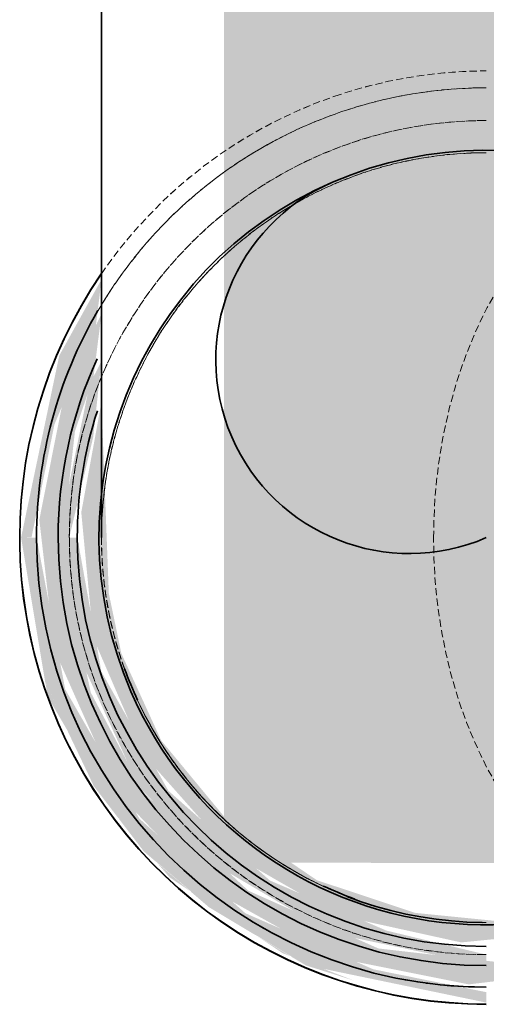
# Model space of a CAD drawing. Header units: millimetres. Extents: x 3501050 to 3719646, y 122984 to 158395.
# Tile 5 of 76: x 3501722 to 3501770, y 142529 to 142632. Entities that reach past the tile are written whole.
import ezdxf
from ezdxf.xclip import XClip

# ---------------------------------------------------------------- set-up
doc = ezdxf.new("R2010")
doc.units = ezdxf.units.MM
doc.header["$XCLIPFRAME"] = 0
doc.linetypes.add('Hidden 1_5', pattern=[2.2, 1.5, -0.7])
doc.layers.get('0').update_dxf_attribs({"color": 8})
for name, color, linetype, lineweight in [('A-DETL', 90, 'Continuous', 15), ('KIOSK', 10, 'Continuous', 5), ('P-PIPE', 1, 'Continuous', 35)]:
    doc.layers.add(name, color=color, linetype=linetype, lineweight=lineweight)

# ---------------------------------------------------------------- blocks, each defined once
blk = doc.blocks.new('CI BEND_45-90 - CI BEND_45-90-7842950-LEVEL E FOUL  DRAINAGE LAYOUT CEILING LEVEL - PART 3')
at = {"layer": 'P-PIPE', "linetype": 'Hidden 1_5', "lineweight": 5, "true_color": 0xb3ffc6}
blk.add_hatch(color=111, dxfattribs=at).paths.add_polyline_path([(612002.92, -169689.52), (612002.62, -169688.25), (611994.87, -169656.94), (611998.38, -169627.8), (612003.23, -169612.43), (612018.51, -169588.67), (612029.86, -169577.56), (612021.94, -169584.41), (612008.21, -169603.58), (612000.42, -169619.58), (611996.27, -169636.16), (611995.59, -169659.97), (612002.88, -169689.37)], flags=0)
at = {"layer": 'A-DETL', "linetype": 'Hidden 1_5', "lineweight": 5}
for p, q in [((612059.1, -169578.04), (612059.9, -169577.69)), ((612018.42, -169683.28), (612018.25, -169682.89))]:
    blk.add_line(p, q, dxfattribs=at)
at = {"layer": 'A-DETL', "linetype": 'Hidden 1_5', "lineweight": 5, "flags": 128}
for points in [[(612018.25, -169682.89), (612017.04, -169679.93), (612015.94, -169676.92), (612014.97, -169673.87), (612014.12, -169670.78), (612013.4, -169667.67), (612012.8, -169664.52), (612012.33, -169661.36), (612011.98, -169658.18), (612011.76, -169654.99), (612011.67, -169651.79), (612011.71, -169648.59), (612011.87, -169645.39), (612012.17, -169642.21), (612012.59, -169639.03), (612013.13, -169635.88), (612013.8, -169632.75), (612014.6, -169629.65), (612015.52, -169626.59), (612016.56, -169623.56), (612017.72, -169620.58), (612019, -169617.65), (612020.4, -169614.77), (612021.91, -169611.95), (612023.53, -169609.19), (612025.26, -169606.5), (612027.1, -169603.88), (612029.04, -169601.34), (612031.08, -169598.87), (612033.22, -169596.49), (612035.45, -169594.2)], [(612123.44, -169724.54), (612120.48, -169725.75), (612117.47, -169726.84), (612114.42, -169727.81), (612111.34, -169728.66), (612108.22, -169729.38), (612105.08, -169729.98), (612101.91, -169730.46), (612098.73, -169730.8), (612095.54, -169731.02), (612092.34, -169731.11), (612089.14, -169731.08), (612085.95, -169730.91), (612082.76, -169730.62), (612079.59, -169730.2), (612076.43, -169729.65), (612073.31, -169728.98), (612070.21, -169728.18), (612067.14, -169727.26), (612064.12, -169726.22), (612061.13, -169725.06), (612058.2, -169723.78), (612055.32, -169722.38), (612052.5, -169720.87), (612049.74, -169719.25), (612047.05, -169717.52), (612044.43, -169715.68), (612041.89, -169713.74), (612039.42, -169711.7), (612037.04, -169709.56), (612034.75, -169707.33), (612032.55, -169705.01), (612030.44, -169702.6), (612028.43, -169700.11), (612026.52, -169697.55), (612024.72, -169694.9), (612023.02, -169692.19), (612021.43, -169689.41), (612019.96, -169686.57), (612018.59, -169683.68)], [(612040.02, -169733.22), (612043.27, -169735.18), (612046.67, -169737.05), (612050.14, -169738.78), (612053.68, -169740.37), (612057.28, -169741.82), (612060.93, -169743.12), (612064.64, -169744.27), (612068.39, -169745.28), (612072.17, -169746.14), (612075.98, -169746.84), (612079.83, -169747.39), (612083.68, -169747.79), (612087.56, -169748.03), (612091.44, -169748.11), (612095.31, -169748.05), (612099.19, -169747.82)], [(612040.02, -169733.22), (612043.27, -169735.18), (612046.67, -169737.05), (612050.14, -169738.78), (612053.68, -169740.37), (612057.28, -169741.82), (612060.93, -169743.12), (612064.64, -169744.27), (612068.39, -169745.28), (612072.17, -169746.14), (612075.98, -169746.84), (612079.83, -169747.39), (612083.68, -169747.79), (612087.56, -169748.03), (612091.44, -169748.11), (612095.31, -169748.05), (612099.19, -169747.82)], [(612099.19, -169747.82), (612103.05, -169747.45), (612106.89, -169746.91), (612110.71, -169746.23), (612114.5, -169745.39), (612118.25, -169744.4), (612121.96, -169743.26), (612125.62, -169741.98), (612129.23, -169740.55), (612130.19, -169740.14)], [(612099.19, -169747.82), (612103.05, -169747.45), (612106.89, -169746.91), (612110.71, -169746.23), (612114.5, -169745.39), (612118.25, -169744.4), (612121.96, -169743.26), (612125.62, -169741.98), (612129.23, -169740.55), (612130.19, -169740.14)]]:
    blk.add_lwpolyline(points, dxfattribs=at)
at = {"layer": 'A-DETL', "linetype": 'Hidden 1_5', "lineweight": 5}
for radius, start, end in [(93.49, 113.4, 149.4), (86.68, 113.4, 203.4), (80, 113.4, 178.3817), (80, 113.4, 133.4654), (80, 133.8307, 138.0027), (80, 138.368, 178.4381), (80, 178.7356, 183.145), (80, 183.4425, 203.4), (80, 183.5058, 203.4), (80, 203.4, 293.4), (80, 203.4, 293.4), (86.68, 203.4, 293.4), (93.49, 233.7207, 293.4)]:
    blk.add_arc((612091.67, -169651.12), radius, start, end, dxfattribs=at)
at = {"layer": 'P-PIPE', "color": 7, "flags": 128}
for points in [[(612053.14, -169562.09), (612049.62, -169563.7), (612046.15, -169565.46), (612042.76, -169567.34), (612039.45, -169569.37), (612036.23, -169571.52), (612033.09, -169573.8), (612030.04, -169576.21), (612027.1, -169578.73), (612024.25, -169581.37), (612021.52, -169584.12), (612018.9, -169586.98), (612016.39, -169589.94), (612014, -169593), (612011.74, -169596.15), (612009.61, -169599.39), (612007.6, -169602.72), (612005.74, -169606.12), (612004.01, -169609.59), (612002.42, -169613.13), (612000.97, -169616.73), (611999.66, -169620.38), (611998.51, -169624.09), (611997.5, -169627.83), (611996.65, -169631.62), (611995.94, -169635.43), (611995.39, -169639.27), (611995, -169643.13), (611994.75, -169647), (611994.67, -169650.88), (611994.74, -169654.76), (611994.96, -169658.64), (611995.34, -169662.5), (611995.87, -169666.34), (611996.56, -169670.16), (611997.39, -169673.95), (611998.38, -169677.7), (611999.52, -169681.41), (612000.8, -169685.07), (612002.23, -169688.68), (612002.65, -169689.64)], [(612053.14, -169562.09), (612049.62, -169563.7), (612046.15, -169565.46), (612042.76, -169567.34), (612039.45, -169569.37), (612036.23, -169571.52), (612033.09, -169573.8), (612030.04, -169576.21), (612027.1, -169578.73), (612024.25, -169581.37), (612021.52, -169584.12), (612018.9, -169586.98), (612016.39, -169589.94), (612014, -169593), (612011.74, -169596.15), (612009.61, -169599.39), (612007.6, -169602.72), (612005.74, -169606.12), (612004.01, -169609.59), (612002.42, -169613.13), (612000.97, -169616.73), (611999.66, -169620.38), (611998.51, -169624.09), (611997.5, -169627.83), (611996.65, -169631.62), (611995.94, -169635.43), (611995.39, -169639.27), (611995, -169643.13), (611994.75, -169647), (611994.67, -169650.88), (611994.74, -169654.76), (611994.96, -169658.64), (611995.34, -169662.5), (611995.87, -169666.34), (611996.56, -169670.16), (611997.39, -169673.95), (611998.38, -169677.7), (611999.52, -169681.41), (612000.8, -169685.07), (612002.23, -169688.68), (612002.65, -169689.64)], [(612035.45, -169594.2), (612037.77, -169591.99), (612040.18, -169589.89), (612042.67, -169587.88), (612045.24, -169585.97), (612047.88, -169584.16), (612050.59, -169582.47), (612053.37, -169580.88), (612056.21, -169579.4), (612059.1, -169578.04)], [(612002.65, -169689.64), (612004.26, -169693.17), (612006.01, -169696.63), (612007.9, -169700.02), (612009.92, -169703.33), (612012.07, -169706.56), (612014.35, -169709.7), (612016.76, -169712.74), (612019.28, -169715.69), (612021.92, -169718.53), (612024.67, -169721.26), (612027.53, -169723.89), (612030.49, -169726.39), (612033.55, -169728.78), (612036.71, -169731.04), (612039.95, -169733.18)], [(612002.65, -169689.64), (612004.26, -169693.17), (612006.01, -169696.63), (612007.9, -169700.02), (612009.92, -169703.33), (612012.07, -169706.56), (612014.35, -169709.7), (612016.76, -169712.74), (612019.28, -169715.69), (612021.92, -169718.53), (612024.67, -169721.26), (612027.53, -169723.89), (612030.49, -169726.39), (612033.55, -169728.78), (612036.71, -169731.04), (612039.95, -169733.18)]]:
    blk.add_lwpolyline(points, dxfattribs=at)
blk = doc.blocks.new('ea')
at = {"layer": 'P-PIPE', "lineweight": 5, "true_color": 0xff5c5c, "transparency": 33554559}
blk.add_hatch(color=11, dxfattribs=at).paths.add_polyline_path([(3636305.89, 154074.37), (3636196.88, 154074.37), (3636196.88, 153108.74), (3636305.89, 153108.46), (3636305.89, 153109.22)])
at = {"layer": 'P-PIPE', "linetype": 'Hidden 1_5', "lineweight": 5, "true_color": 0xff5c5c, "transparency": 33554559}
for points in [[(3636171.39, 153229.74), (3636170.24, 153220.46), (3636161.6, 153199.73), (3636156.86, 153176.31), (3636154.69, 153176.31), (3636162.61, 153214.08), (3636171.02, 153229.25)], [(3636171.39, 153222.71), (3636169.74, 153209.7), (3636165.88, 153198.37), (3636162.97, 153172.61), (3636169.16, 153144.07), (3636180.17, 153123.21), (3636201.91, 153102.87), (3636228.97, 153090.86), (3636255.03, 153087.89), (3636283.63, 153094.08), (3636305.93, 153106.54), (3636324.93, 153127.03), (3636336.84, 153153.89), (3636339.81, 153179.96), (3636333.62, 153208.56), (3636331.39, 153216.5), (3636332.49, 153220.54), (3636340.78, 153202.19), (3636344.46, 153173.62), (3636338.56, 153143.99), (3636324.37, 153118.7), (3636301.76, 153098.34), (3636277.37, 153086.93), (3636247.74, 153083.4), (3636219.11, 153089.12), (3636193.84, 153103.27), (3636175.02, 153122.8), (3636161.59, 153152.98), (3636158.47, 153179.96), (3636164.14, 153208.48), (3636171.37, 153222.67)], [(3636171.39, 153212.93), (3636169.66, 153197.08), (3636164.71, 153176.31), (3636162.39, 153176.31), (3636168.92, 153208.09), (3636171.3, 153212.75)], [(3636171.39, 153204.27), (3636172.92, 153164.65), (3636175.52, 153152.2), (3636183.81, 153134.09), (3636197.16, 153117.95), (3636216.17, 153105.05), (3636236.66, 153098.25), (3636253.4, 153096.58), (3636277.71, 153101.37), (3636293.41, 153108.58), (3636309.46, 153121.71), (3636322.77, 153141.37), (3636329.43, 153161.47), (3636331.39, 153188.23), (3636333.12, 153197.09), (3636335.57, 153171.06), (3636329.98, 153145.59), (3636317.32, 153123.49), (3636296.46, 153105.04), (3636273.94, 153094.87), (3636246.17, 153092.12), (3636220.6, 153097.75), (3636198.63, 153110.32), (3636180.19, 153131.08), (3636169.68, 153155.42), (3636167.19, 153181.5), (3636171.36, 153204.22)], [(3636154.69, 153176.31), (3636157.91, 153176.22), (3636163.85, 153144.72), (3636179.27, 153117.84), (3636201.28, 153098.2), (3636227.87, 153086.54), (3636251.39, 153081.78), (3636251.39, 153079.61), (3636213.95, 153087.37), (3636193.72, 153099.5), (3636180.11, 153111.21), (3636169.71, 153124.83), (3636159.83, 153145.52), (3636154.69, 153176.28)], [(3636154.69, 153176.25), (3636154.91, 153174.96), (3636160.24, 153143.16), (3636175.03, 153117.81), (3636185.59, 153105.62), (3636209.05, 153089.89), (3636223.88, 153084.2), (3636213.88, 153087.34), (3636193.67, 153099.48), (3636180.17, 153111.07), (3636169.77, 153124.64), (3636159.7, 153146.22), (3636154.71, 153176.1)], [(3636162.39, 153176.31), (3636166.38, 153176.25), (3636171.38, 153148.38), (3636185.32, 153123.62), (3636206.4, 153104.99), (3636230.62, 153094.58), (3636251.39, 153089.58), (3636251.39, 153087.31), (3636219.19, 153094.06), (3636195.23, 153108.15), (3636179.18, 153124.4), (3636166.08, 153153.02), (3636162.4, 153176.25)]]:
    blk.add_hatch(color=11, dxfattribs=at).paths.add_polyline_path(points, flags=0)
at = {"layer": 'A-DETL', "linetype": 'Hidden 1_5', "lineweight": 5}
for p, q in [((3636171.39, 153176.68), (3636171.39, 153176.25)), ((3636250.52, 153096.26), (3636251.39, 153096.25))]:
    blk.add_line(p, q, dxfattribs=at)
at = {"layer": 'A-DETL', "color": 1, "linetype": 'Hidden 1_5', "lineweight": 5, "true_color": 0xff0000, "flags": 128}
for points in [[(3636219.88, 153267.99), (3636223.58, 153269.18), (3636227.31, 153270.22), (3636231.09, 153271.1), (3636234.9, 153271.84), (3636238.74, 153272.42), (3636242.59, 153272.85), (3636246.46, 153273.13), (3636250.34, 153273.25), (3636251.39, 153273.25)], [(3636219.88, 153267.99), (3636223.58, 153269.18), (3636227.31, 153270.22), (3636231.09, 153271.1), (3636234.9, 153271.84), (3636238.74, 153272.42), (3636242.59, 153272.85), (3636246.46, 153273.13), (3636250.34, 153273.25), (3636251.39, 153273.25)], [(3636171.38, 153231.09), (3636173.58, 153234.18), (3636175.96, 153237.24), (3636178.46, 153240.21), (3636181.08, 153243.08), (3636183.81, 153245.83), (3636186.64, 153248.48), (3636189.58, 153251.01), (3636192.62, 153253.42), (3636195.76, 153255.71), (3636198.98, 153257.87), (3636202.28, 153259.9), (3636205.67, 153261.8), (3636209.13, 153263.56), (3636212.65, 153265.18), (3636216.24, 153266.66), (3636219.88, 153267.99)], [(3636171.38, 153231.09), (3636173.58, 153234.18), (3636175.96, 153237.24), (3636178.46, 153240.21), (3636181.08, 153243.08), (3636183.81, 153245.83), (3636186.64, 153248.48), (3636189.58, 153251.01), (3636192.62, 153253.42), (3636195.76, 153255.71), (3636198.98, 153257.87), (3636202.28, 153259.9), (3636205.67, 153261.8), (3636209.13, 153263.56), (3636212.65, 153265.18), (3636216.24, 153266.66), (3636219.88, 153267.99)], [(3636171.39, 153176.31), (3636171.39, 153176.41), (3636171.39, 153176.69)], [(3636171.39, 153176.25), (3636171.45, 153173.05), (3636171.64, 153169.86), (3636171.96, 153166.67), (3636172.41, 153163.51), (3636172.98, 153160.36), (3636173.68, 153157.24), (3636174.5, 153154.14), (3636175.45, 153151.09), (3636176.52, 153148.07), (3636177.7, 153145.1), (3636179.01, 153142.18), (3636180.43, 153139.31), (3636181.96, 153136.5), (3636183.61, 153133.76), (3636185.36, 153131.08), (3636187.22, 153128.48), (3636189.18, 153125.95), (3636191.24, 153123.5), (3636193.4, 153121.14), (3636195.65, 153118.86), (3636197.99, 153116.68), (3636200.42, 153114.59), (3636202.92, 153112.6), (3636205.51, 153110.72), (3636208.16, 153108.93), (3636210.89, 153107.26), (3636213.68, 153105.69), (3636216.53, 153104.24), (3636219.44, 153102.91), (3636222.4, 153101.69)]]:
    blk.add_lwpolyline(points, dxfattribs=at)
at = {"layer": 'A-DETL', "color": 1, "linetype": 'Hidden 1_5', "lineweight": 5, "true_color": 0xff0000}
for radius, start, end in [(93.49, 90, 149.6793), (86.68, 90, 180), (86.68, 180, 270), (80, 180, 199.8942), (80, 180, 199.9575), (80, 200.255, 204.6644), (80, 204.9619, 245.032), (80, 205.0183, 270), (80, 245.3973, 249.5693), (80, 249.9346, 270), (93.49, 234, 270)]:
    blk.add_arc((3636251.39, 153176.25), radius, start, end, dxfattribs=at)
at = {"layer": 'A-DETL', "color": 1, "linetype": 'Hidden 1_5', "lineweight": 5, "true_color": 0xff0000, "extrusion": (0, 0, -1)}
for start_param, end_param in [(1.570796, 3.141593), (1.570796, 3.141593), (1.570796, 3.141593), (0, 1.570796), (0, 1.570796), (0, 1.570796)]:
    blk.add_ellipse((3636297.35, 153176.19), major_axis=(0, -80.5), ratio=0.707107, start_param=start_param, end_param=end_param, dxfattribs=at)
at = {"layer": 'P-PIPE', "color": 1, "true_color": 0xff0000, "flags": 128}
for points in [[(3636171.39, 153176.31), (3636171.39, 153176.41), (3636171.39, 153176.69), (3636171.39, 153177.16), (3636171.39, 153177.81), (3636171.39, 153178.65), (3636171.39, 153179.68), (3636171.39, 153180.89), (3636171.39, 153182.28), (3636171.39, 153183.84), (3636171.39, 153185.59), (3636171.39, 153187.5), (3636171.39, 153189.59), (3636171.39, 153191.84), (3636171.39, 153194.26), (3636171.39, 153196.83), (3636171.39, 153199.56), (3636171.39, 153202.44), (3636171.39, 153205.47), (3636171.39, 153208.64), (3636171.39, 153211.94), (3636171.39, 153215.38), (3636171.39, 153218.94), (3636171.39, 153222.62), (3636171.39, 153226.41), (3636171.39, 153230.31), (3636171.39, 153234.32), (3636171.39, 153238.42), (3636171.39, 153242.6), (3636171.39, 153246.87), (3636171.39, 153251.22), (3636171.39, 153255.63), (3636171.39, 153260.1), (3636171.39, 153264.63), (3636171.39, 153269.2), (3636171.39, 153273.82), (3636171.39, 153278.46), (3636171.39, 153283.13), (3636171.39, 153287.82)], [(3636154.39, 153176.31), (3636154.47, 153180.19), (3636154.7, 153184.06), (3636155.09, 153187.92), (3636155.63, 153191.77), (3636156.32, 153195.58), (3636157.17, 153199.37), (3636158.17, 153203.12), (3636159.31, 153206.83), (3636160.61, 153210.48), (3636162.04, 153214.09), (3636163.63, 153217.63), (3636165.35, 153221.1), (3636167.21, 153224.51), (3636169.2, 153227.84), (3636171.33, 153231.08)], [(3636154.39, 153176.31), (3636154.47, 153180.19), (3636154.7, 153184.06), (3636155.09, 153187.92), (3636155.63, 153191.77), (3636156.32, 153195.58), (3636157.17, 153199.37), (3636158.17, 153203.12), (3636159.31, 153206.83), (3636160.61, 153210.48), (3636162.04, 153214.09), (3636163.63, 153217.63), (3636165.35, 153221.1), (3636167.21, 153224.51), (3636169.2, 153227.84), (3636171.33, 153231.08)], [(3636154.39, 153176.25), (3636154.47, 153180.13), (3636154.7, 153184), (3636155.09, 153187.86), (3636155.63, 153191.71), (3636156.32, 153195.52), (3636157.17, 153199.31), (3636158.17, 153203.06), (3636159.31, 153206.76), (3636160.61, 153210.42), (3636162.04, 153214.02), (3636163.63, 153217.57), (3636165.35, 153221.04), (3636167.21, 153224.45), (3636169.2, 153227.78), (3636171.33, 153231.02)], [(3636154.39, 153176.25), (3636154.47, 153180.13), (3636154.7, 153184), (3636155.09, 153187.86), (3636155.63, 153191.71), (3636156.32, 153195.52), (3636157.17, 153199.31), (3636158.17, 153203.06), (3636159.31, 153206.76), (3636160.61, 153210.42), (3636162.04, 153214.02), (3636163.63, 153217.57), (3636165.35, 153221.04), (3636167.21, 153224.45), (3636169.2, 153227.78), (3636171.33, 153231.02)], [(3636251.39, 153079.31), (3636247.51, 153079.39), (3636243.64, 153079.62), (3636239.78, 153080.01), (3636235.93, 153080.55), (3636232.12, 153081.25), (3636228.33, 153082.09), (3636224.58, 153083.09), (3636220.87, 153084.24), (3636217.22, 153085.53), (3636213.61, 153086.97), (3636210.07, 153088.55), (3636206.6, 153090.27), (3636203.19, 153092.13), (3636199.86, 153094.13), (3636196.62, 153096.25), (3636193.46, 153098.51), (3636190.39, 153100.89), (3636187.43, 153103.39), (3636184.56, 153106), (3636181.8, 153108.73), (3636179.16, 153111.57), (3636176.63, 153114.51), (3636174.21, 153117.55), (3636171.93, 153120.68), (3636169.77, 153123.9), (3636167.73, 153127.21), (3636165.84, 153130.59), (3636164.08, 153134.05), (3636162.46, 153137.58), (3636160.98, 153141.16), (3636159.65, 153144.81), (3636158.46, 153148.5), (3636157.42, 153152.24), (3636156.53, 153156.02), (3636155.8, 153159.83), (3636155.22, 153163.66), (3636154.79, 153167.52), (3636154.51, 153171.39), (3636154.39, 153175.26), (3636154.39, 153176.31)], [(3636251.39, 153079.31), (3636247.51, 153079.39), (3636243.64, 153079.62), (3636239.78, 153080.01), (3636235.93, 153080.55), (3636232.12, 153081.25), (3636228.33, 153082.09), (3636224.58, 153083.09), (3636220.87, 153084.24), (3636217.22, 153085.53), (3636213.61, 153086.97), (3636210.07, 153088.55), (3636206.6, 153090.27), (3636203.19, 153092.13), (3636199.86, 153094.13), (3636196.62, 153096.25), (3636193.46, 153098.51), (3636190.39, 153100.89), (3636187.43, 153103.39), (3636184.56, 153106), (3636181.8, 153108.73), (3636179.16, 153111.57), (3636176.63, 153114.51), (3636174.21, 153117.55), (3636171.93, 153120.68), (3636169.77, 153123.9), (3636167.73, 153127.21), (3636165.84, 153130.59), (3636164.08, 153134.05), (3636162.46, 153137.58), (3636160.98, 153141.16), (3636159.65, 153144.81), (3636158.46, 153148.5), (3636157.42, 153152.24), (3636156.53, 153156.02), (3636155.8, 153159.83), (3636155.22, 153163.66), (3636154.79, 153167.52), (3636154.51, 153171.39), (3636154.39, 153175.26), (3636154.39, 153176.31)], [(3636251.39, 153079.25), (3636247.51, 153079.33), (3636243.64, 153079.56), (3636239.78, 153079.95), (3636235.93, 153080.49), (3636232.12, 153081.18), (3636228.33, 153082.03), (3636224.58, 153083.03), (3636220.87, 153084.18), (3636217.22, 153085.47), (3636213.61, 153086.91), (3636210.07, 153088.49), (3636206.6, 153090.21), (3636203.19, 153092.07), (3636199.86, 153094.07), (3636196.62, 153096.19), (3636193.46, 153098.45), (3636190.39, 153100.83), (3636187.43, 153103.33), (3636184.56, 153105.94), (3636181.8, 153108.67), (3636179.16, 153111.51), (3636176.63, 153114.45), (3636174.21, 153117.49), (3636171.93, 153120.62), (3636169.77, 153123.84), (3636167.73, 153127.15), (3636165.84, 153130.53), (3636164.08, 153133.99), (3636162.46, 153137.52), (3636160.98, 153141.1), (3636159.65, 153144.75), (3636158.46, 153148.44), (3636157.42, 153152.18), (3636156.53, 153155.96), (3636155.8, 153159.76), (3636155.22, 153163.6), (3636154.79, 153167.46), (3636154.51, 153171.33), (3636154.39, 153175.2), (3636154.39, 153176.25)], [(3636251.39, 153079.25), (3636247.51, 153079.33), (3636243.64, 153079.56), (3636239.78, 153079.95), (3636235.93, 153080.49), (3636232.12, 153081.18), (3636228.33, 153082.03), (3636224.58, 153083.03), (3636220.87, 153084.18), (3636217.22, 153085.47), (3636213.61, 153086.91), (3636210.07, 153088.49), (3636206.6, 153090.21), (3636203.19, 153092.07), (3636199.86, 153094.07), (3636196.62, 153096.19), (3636193.46, 153098.45), (3636190.39, 153100.83), (3636187.43, 153103.33), (3636184.56, 153105.94), (3636181.8, 153108.67), (3636179.16, 153111.51), (3636176.63, 153114.45), (3636174.21, 153117.49), (3636171.93, 153120.62), (3636169.77, 153123.84), (3636167.73, 153127.15), (3636165.84, 153130.53), (3636164.08, 153133.99), (3636162.46, 153137.52), (3636160.98, 153141.1), (3636159.65, 153144.75), (3636158.46, 153148.44), (3636157.42, 153152.18), (3636156.53, 153155.96), (3636155.8, 153159.76), (3636155.22, 153163.6), (3636154.79, 153167.46), (3636154.51, 153171.33), (3636154.39, 153175.2), (3636154.39, 153176.25)], [(3636222.4, 153101.69), (3636225.4, 153100.59), (3636228.45, 153099.61), (3636231.53, 153098.75), (3636234.65, 153098.02), (3636237.79, 153097.42), (3636240.95, 153096.93), (3636244.13, 153096.58), (3636247.33, 153096.35), (3636250.52, 153096.26)]]:
    blk.add_lwpolyline(points, dxfattribs=at)
at = {"layer": 'P-PIPE', "color": 1, "lineweight": 35, "true_color": 0xff0000}
for centre, radius, start, end in [((3636251.39, 153176.25), 80.5, 23.4, 203.4), ((3636251.39, 153176.25), 80.5, 23.4, 203.4), ((3636235.4, 153213.19), 40.25, 113.4, 293.4), ((3636235.4, 153213.19), 40.25, 113.4, 293.4), ((3636235.4, 153213.19), 40.25, 113.4, 293.4), ((3636251.39, 153176.25), 80.5, 203.4, 23.4), ((3636251.39, 153176.25), 80.5, 203.4, 23.4), ((3636251.39, 153176.25), 80.5, 203.4, 23.4)]:
    blk.add_arc(centre, radius, start, end, dxfattribs=at)
at = {"layer": 'P-PIPE', "color": 1, "true_color": 0xff0000}
for radius, start, end in [(93.49, 149.7373, 180), (89, 155.3875, 180), (85.02, 162, 180), (93.49, 180, 270), (89, 180, 270), (85.02, 180, 270), (80, 199.9712, 205.0288), (80, 244.9712, 250.0288)]:
    blk.add_arc((3636251.39, 153176.31), radius, start, end, dxfattribs=at)
at = {"layer": 'P-PIPE', "color": 1, "linetype": 'Hidden 1_5', "lineweight": 5, "true_color": 0xff0000, "xscale": -1, "rotation": 203.4000000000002}
blk.add_blockref('CI BEND_45-90 - CI BEND_45-90-7842950-LEVEL E FOUL  DRAINAGE LAYOUT CEILING LEVEL - PART 3', (3141878.01, -245612.76), dxfattribs=at)
blk = doc.blocks.new('A$Cca2f4f65')
blk.add_blockref('ea', (-3630331.05, -154789.54))

msp = doc.modelspace()

# ---------------------------------------------------------------- block references
at = {"layer": 'KIOSK'}
ref = msp.add_blockref('A$Cca2f4f65', (3498810.19, 143384.6), dxfattribs=dict(at, xscale=0.5, yscale=0.5, zscale=0.5))
XClip(ref).set_block_clipping_path([(5410.0651222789, -1787.1436528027), (6871.7099481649, -1298.9781775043)])

doc.saveas('drawing.dxf')
